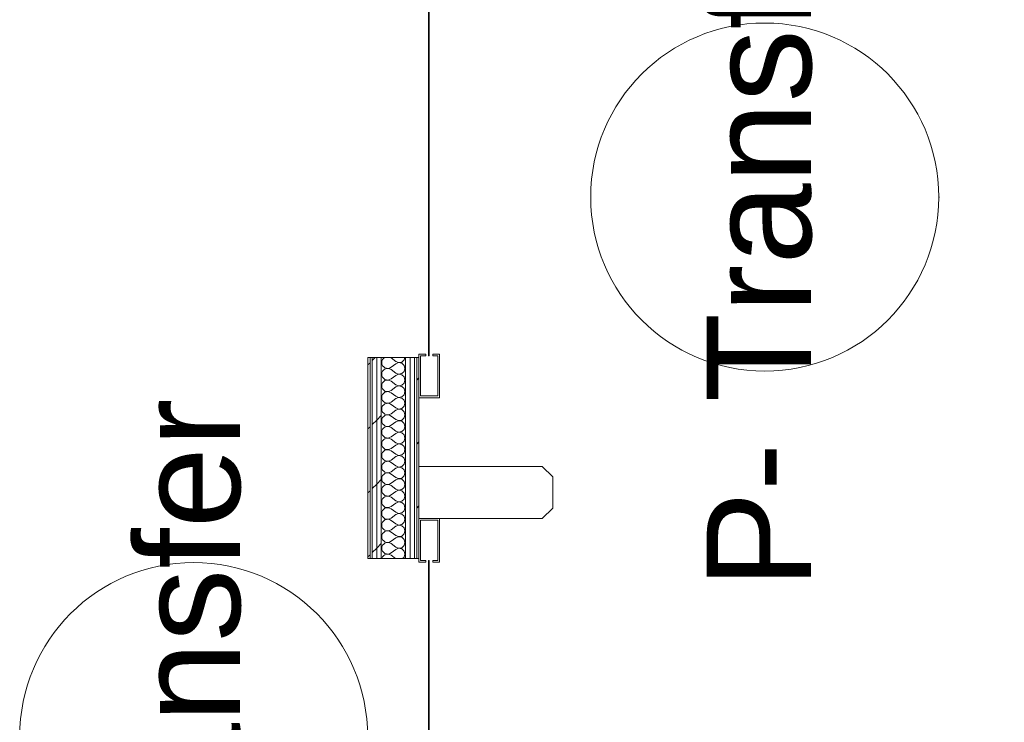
# Model space of a CAD drawing. Header units: millimetres. Extents: x -40968 to 11883, y -18816 to 4378.
# Tile 198 of 256: x 1622 to 4452, y -14767 to -12748. Entities that reach past the tile are written whole.
import ezdxf

# ---------------------------------------------------------------- set-up
doc = ezdxf.new("R2010")
doc.units = ezdxf.units.MM
doc.header["$MEASUREMENT"] = 0
doc.linetypes.add('Wipeout_Contour', pattern=[1000, 0, -1000])
for name, color, linetype in [('02_ACAB_Anotacio Portes', 7, 'Continuous'), ('Nuevo_08_E_Envans secs', 7, 'Continuous'), ('Nuevo_Puertas Archicad', 7, 'Continuous')]:
    doc.layers.add(name, color=color, linetype=linetype)
for name, color, linetype, lineweight in [('02_ACAB_Anotacio Portes_Pluma_Nº__46', 5, 'Continuous', 5), ('Nuevo_08_E_Envans secs_Pluma_Nº__1', 7, 'Continuous', 5), ('Nuevo_Puertas Archicad_Pluma_Nº__1', 7, 'Continuous', 5)]:
    doc.layers.add(name, color=color, linetype=linetype, lineweight=lineweight)
for name, color, linetype, lineweight, true_color in [('Nuevo_08_E_Envans secs_Pluma_Nº__102', 7, 'Continuous', 5, 0xcccccc), ('Nuevo_08_E_Envans secs_Pluma_Nº__171', 171, 'Continuous', 13, 0xaaaaff), ('Nuevo_08_E_Envans secs_Pluma_Nº__177', 7, 'Continuous', 15, 0xf7e046)]:
    doc.layers.add(name, color=color, linetype=linetype, lineweight=lineweight, true_color=true_color)
doc.styles.add('Estilo_Generado_1', font='arial.ttf')
pattern_1 = [(45, (0, 0), (-183.8478, 183.8478), [195, -65]), (45, (7e-14, 183.85), (-183.8478, 183.8478), [195, -65])]
pattern_2 = [(0, (0, 0), (0, 779.4), [48.75, -401.25]), (0, (225, 389.7), (0, 779.4), [48.75, -401.25]), (60, (0, 0), (-675, 389.7), [48.75, -401.25]), (60, (450, 0), (-675, 389.7), [48.75, -401.25]), (120, (48.75, 0), (675, 389.7), [48.75, -401.25]), (120, (498.75, 0), (675, 389.7), [48.75, -401.25]), (0, (0, 75), (0, 150), [0, -150, 0, -225]), (45, (75, 75), (-106.066, 106.066), [0, -112.5, 0, -187.5])]

# ---------------------------------------------------------------- blocks, each defined once
blk = doc.blocks.new('*X110')
at = {"layer": 'Nuevo_08_E_Envans secs_Pluma_Nº__102', "color": 254, "linetype": 'Continuous', "lineweight": 5, "true_color": 0xcccccc}
for p, q in [((2665.1, -13724.6), (2663.2, -13728.8)), ((2668, -13721), (2665.1, -13724.6)), ((2670.8, -13719.1), (2668, -13721)), ((2689.2, -13720), (2687.7, -13719.1)), ((2702.6, -13730), (2689.2, -13720)), ((2726.8, -13725.4), (2728.5, -13719.1)), ((2663.2, -13728.8), (2662.6, -13733.3)), ((2662.6, -13733.3), (2663.2, -13737.9)), ((2663.2, -13737.9), (2665.1, -13742.1)), ((2665.1, -13742.1), (2668, -13745.6)), ((2668, -13745.6), (2671.8, -13748.2)), ((2671.8, -13751.8), (2668, -13754.4)), ((2671.8, -13748.2), (2676.2, -13749.7)), ((2676.2, -13750.3), (2671.8, -13751.8)), ((2676.2, -13749.7), (2680.7, -13749.9)), ((2680.7, -13750.1), (2676.2, -13750.3)), ((2680.7, -13749.9), (2685.2, -13748.9)), ((2685.2, -13751.1), (2680.7, -13750.1)), ((2685.2, -13748.9), (2689.2, -13746.7)), ((2689.2, -13753.3), (2685.2, -13751.1)), ((2702.6, -13736.7), (2689.2, -13746.7)), ((2702.6, -13730), (2711.1, -13733.3)), ((2711.1, -13733.4), (2702.6, -13736.7)), ((2711.1, -13733.3), (2720, -13731.6)), ((2720, -13735.1), (2711.1, -13733.4)), ((2720, -13731.6), (2726.8, -13725.4)), ((2726.8, -13741.2), (2720, -13735.1)), ((2729.2, -13750), (2726.8, -13741.2)), ((2726.8, -13758.8), (2729.2, -13750)), ((2663.2, -13762.1), (2662.6, -13766.7)), ((2662.6, -13766.7), (2663.2, -13771.2)), ((2665.1, -13757.9), (2663.2, -13762.1)), ((2663.2, -13771.2), (2665.1, -13775.4)), ((2668, -13754.4), (2665.1, -13757.9)), ((2665.1, -13775.4), (2668, -13779)), ((2668, -13779), (2671.8, -13781.6)), ((2685.2, -13782.2), (2689.2, -13780)), ((2702.6, -13763.3), (2689.2, -13753.3)), ((2702.6, -13770), (2689.2, -13780)), ((2702.6, -13763.3), (2711.1, -13766.6)), ((2711.1, -13766.7), (2702.6, -13770)), ((2711.1, -13766.6), (2720, -13764.9)), ((2720, -13768.4), (2711.1, -13766.7)), ((2720, -13764.9), (2726.8, -13758.8)), ((2726.8, -13774.6), (2720, -13768.4)), ((2729.2, -13783.3), (2726.8, -13774.6)), ((2663.2, -13795.4), (2662.6, -13800)), ((2662.6, -13800), (2663.2, -13804.6)), ((2665.1, -13791.2), (2663.2, -13795.4)), ((2663.2, -13804.6), (2665.1, -13808.8)), ((2668, -13787.7), (2665.1, -13791.2)), ((2665.1, -13808.8), (2668, -13812.3)), ((2671.8, -13785.1), (2668, -13787.7)), ((2671.8, -13781.6), (2676.2, -13783)), ((2676.2, -13783.6), (2671.8, -13785.1)), ((2676.2, -13783), (2680.7, -13783.3)), ((2680.7, -13783.4), (2676.2, -13783.6)), ((2680.7, -13783.3), (2685.2, -13782.2)), ((2685.2, -13784.4), (2680.7, -13783.4)), ((2689.2, -13786.7), (2685.2, -13784.4)), ((2702.6, -13796.7), (2689.2, -13786.7)), ((2702.6, -13803.3), (2689.2, -13813.3)), ((2702.6, -13796.7), (2711.1, -13799.9)), ((2711.1, -13800.1), (2702.6, -13803.3)), ((2711.1, -13799.9), (2720, -13798.2)), ((2720, -13801.8), (2711.1, -13800.1)), ((2720, -13798.2), (2726.8, -13792.1)), ((2726.8, -13807.9), (2720, -13801.8)), ((2726.8, -13792.1), (2729.2, -13783.3)), ((2729.2, -13816.7), (2726.8, -13807.9)), ((2663.2, -13828.8), (2662.6, -13833.3)), ((2662.6, -13833.3), (2663.2, -13837.9)), ((2665.1, -13824.6), (2663.2, -13828.8)), ((2668, -13821), (2665.1, -13824.6)), ((2668, -13812.3), (2671.8, -13814.9)), ((2671.8, -13818.4), (2668, -13821)), ((2671.8, -13814.9), (2676.2, -13816.4)), ((2676.2, -13817), (2671.8, -13818.4)), ((2676.2, -13816.4), (2680.7, -13816.6)), ((2680.7, -13816.7), (2676.2, -13817)), ((2680.7, -13816.6), (2685.2, -13815.6)), ((2685.2, -13817.8), (2680.7, -13816.7)), ((2685.2, -13815.6), (2689.2, -13813.3)), ((2689.2, -13820), (2685.2, -13817.8)), ((2702.6, -13830), (2689.2, -13820)), ((2702.6, -13836.7), (2689.2, -13846.7)), ((2702.6, -13830), (2711.1, -13833.3)), ((2711.1, -13833.4), (2702.6, -13836.7)), ((2711.1, -13833.3), (2720, -13831.6)), ((2720, -13835.1), (2711.1, -13833.4)), ((2720, -13831.6), (2726.8, -13825.4)), ((2726.8, -13841.2), (2720, -13835.1)), ((2726.8, -13825.4), (2729.2, -13816.7)), ((2663.2, -13862.1), (2662.6, -13866.7)), ((2663.2, -13837.9), (2665.1, -13842.1)), ((2665.1, -13857.9), (2663.2, -13862.1)), ((2665.1, -13842.1), (2668, -13845.6)), ((2668, -13854.4), (2665.1, -13857.9)), ((2668, -13845.6), (2671.8, -13848.2)), ((2671.8, -13851.8), (2668, -13854.4)), ((2671.8, -13848.2), (2676.2, -13849.7)), ((2676.2, -13850.3), (2671.8, -13851.8)), ((2676.2, -13849.7), (2680.7, -13849.9)), ((2680.7, -13850.1), (2676.2, -13850.3)), ((2680.7, -13849.9), (2685.2, -13848.9)), ((2685.2, -13851.1), (2680.7, -13850.1)), ((2685.2, -13848.9), (2689.2, -13846.7)), ((2689.2, -13853.3), (2685.2, -13851.1)), ((2702.6, -13863.3), (2689.2, -13853.3)), ((2702.6, -13863.3), (2711.1, -13866.6)), ((2711.1, -13866.6), (2720, -13864.9)), ((2720, -13864.9), (2726.8, -13858.8)), ((2729.2, -13850), (2726.8, -13841.2)), ((2726.8, -13858.8), (2729.2, -13850)), ((2662.6, -13866.7), (2663.2, -13871.2)), ((2663.2, -13871.2), (2665.1, -13875.4)), ((2665.1, -13891.2), (2663.2, -13895.4)), ((2665.1, -13875.4), (2668, -13879)), ((2668, -13887.7), (2665.1, -13891.2)), ((2668, -13879), (2671.8, -13881.6)), ((2671.8, -13885.1), (2668, -13887.7)), ((2671.8, -13881.6), (2676.2, -13883)), ((2676.2, -13883.6), (2671.8, -13885.1)), ((2676.2, -13883), (2680.7, -13883.3)), ((2680.7, -13883.4), (2676.2, -13883.6)), ((2680.7, -13883.3), (2685.2, -13882.2)), ((2685.2, -13884.4), (2680.7, -13883.4)), ((2685.2, -13882.2), (2689.2, -13880)), ((2689.2, -13886.7), (2685.2, -13884.4)), ((2702.6, -13870), (2689.2, -13880)), ((2702.6, -13896.7), (2689.2, -13886.7)), ((2711.1, -13866.7), (2702.6, -13870)), ((2720, -13868.4), (2711.1, -13866.7)), ((2726.8, -13874.6), (2720, -13868.4)), ((2720, -13898.2), (2726.8, -13892.1)), ((2729.2, -13883.3), (2726.8, -13874.6)), ((2726.8, -13892.1), (2729.2, -13883.3)), ((2663.2, -13895.4), (2662.6, -13900)), ((2662.6, -13900), (2663.2, -13904.6)), ((2663.2, -13904.6), (2665.1, -13908.8)), ((2665.1, -13908.8), (2668, -13912.3)), ((2668, -13921), (2665.1, -13924.6)), ((2668, -13912.3), (2671.8, -13914.9)), ((2671.8, -13918.4), (2668, -13921)), ((2671.8, -13914.9), (2676.2, -13916.4)), ((2676.2, -13917), (2671.8, -13918.4)), ((2676.2, -13916.4), (2680.7, -13916.6)), ((2680.7, -13916.7), (2676.2, -13917)), ((2680.7, -13916.6), (2685.2, -13915.6)), ((2685.2, -13917.8), (2680.7, -13916.7)), ((2685.2, -13915.6), (2689.2, -13913.3)), ((2689.2, -13920), (2685.2, -13917.8)), ((2702.6, -13903.3), (2689.2, -13913.3)), ((2702.6, -13930), (2689.2, -13920)), ((2702.6, -13896.7), (2711.1, -13899.9)), ((2711.1, -13900.1), (2702.6, -13903.3)), ((2711.1, -13899.9), (2720, -13898.2)), ((2720, -13901.8), (2711.1, -13900.1)), ((2726.8, -13907.9), (2720, -13901.8)), ((2729.2, -13916.7), (2726.8, -13907.9)), ((2726.8, -13925.4), (2729.2, -13916.7)), ((2663.2, -13928.8), (2662.6, -13933.3)), ((2662.6, -13933.3), (2663.2, -13937.9)), ((2665.1, -13924.6), (2663.2, -13928.8)), ((2663.2, -13937.9), (2665.1, -13942.1)), ((2665.1, -13942.1), (2668, -13945.6)), ((2668, -13945.6), (2671.8, -13948.2)), ((2671.8, -13948.2), (2676.2, -13949.7)), ((2676.2, -13950.3), (2671.8, -13951.8)), ((2676.2, -13949.7), (2680.7, -13949.9)), ((2680.7, -13950.1), (2676.2, -13950.3)), ((2680.7, -13949.9), (2685.2, -13948.9)), ((2685.2, -13951.1), (2680.7, -13950.1)), ((2685.2, -13948.9), (2689.2, -13946.7)), ((2702.6, -13936.7), (2689.2, -13946.7)), ((2702.6, -13930), (2711.1, -13933.3)), ((2711.1, -13933.4), (2702.6, -13936.7)), ((2711.1, -13933.3), (2720, -13931.6)), ((2720, -13935.1), (2711.1, -13933.4)), ((2720, -13931.6), (2726.8, -13925.4)), ((2726.8, -13941.2), (2720, -13935.1)), ((2729.2, -13950), (2726.8, -13941.2)), ((2726.8, -13958.8), (2729.2, -13950)), ((2663.2, -13962.1), (2662.6, -13966.7)), ((2662.6, -13966.7), (2663.2, -13971.2)), ((2665.1, -13957.9), (2663.2, -13962.1)), ((2663.2, -13971.2), (2665.1, -13975.4)), ((2668, -13954.4), (2665.1, -13957.9)), ((2665.1, -13975.4), (2668, -13979)), ((2671.8, -13951.8), (2668, -13954.4)), ((2668, -13979), (2671.8, -13981.6)), ((2689.2, -13953.3), (2685.2, -13951.1)), ((2702.6, -13963.3), (2689.2, -13953.3)), ((2702.6, -13970), (2689.2, -13980)), ((2702.6, -13963.3), (2711.1, -13966.6)), ((2711.1, -13966.7), (2702.6, -13970)), ((2711.1, -13966.6), (2720, -13964.9)), ((2720, -13968.4), (2711.1, -13966.7)), ((2720, -13964.9), (2726.8, -13958.8)), ((2726.8, -13974.6), (2720, -13968.4)), ((2729.2, -13983.3), (2726.8, -13974.6)), ((2663.2, -13995.4), (2662.6, -14000)), ((2662.6, -14000), (2663.2, -14004.6)), ((2665.1, -13991.2), (2663.2, -13995.4)), ((2663.2, -14004.6), (2665.1, -14008.8)), ((2668, -13987.7), (2665.1, -13991.2)), ((2671.8, -13985.1), (2668, -13987.7)), ((2671.8, -13981.6), (2676.2, -13983)), ((2676.2, -13983.6), (2671.8, -13985.1)), ((2676.2, -13983), (2680.7, -13983.3)), ((2680.7, -13983.4), (2676.2, -13983.6)), ((2680.7, -13983.3), (2685.2, -13982.2)), ((2685.2, -13984.4), (2680.7, -13983.4)), ((2685.2, -13982.2), (2689.2, -13980)), ((2689.2, -13986.7), (2685.2, -13984.4)), ((2702.6, -13996.7), (2689.2, -13986.7)), ((2702.6, -14003.3), (2689.2, -14013.3)), ((2702.6, -13996.7), (2711.1, -13999.9)), ((2711.1, -14000.1), (2702.6, -14003.3)), ((2711.1, -13999.9), (2720, -13998.2)), ((2720, -14001.8), (2711.1, -14000.1)), ((2720, -13998.2), (2726.8, -13992.1)), ((2726.8, -14007.9), (2720, -14001.8)), ((2726.8, -13992.1), (2729.2, -13983.3)), ((2663.2, -14028.8), (2662.6, -14033.3)), ((2662.6, -14033.3), (2663.2, -14037.9)), ((2665.1, -14024.6), (2663.2, -14028.8)), ((2665.1, -14008.8), (2668, -14012.3)), ((2668, -14021), (2665.1, -14024.6)), ((2668, -14012.3), (2671.8, -14014.9)), ((2671.8, -14018.4), (2668, -14021)), ((2671.8, -14014.9), (2676.2, -14016.4)), ((2676.2, -14017), (2671.8, -14018.4)), ((2676.2, -14016.4), (2680.7, -14016.6)), ((2680.7, -14016.7), (2676.2, -14017)), ((2680.7, -14016.6), (2685.2, -14015.6)), ((2685.2, -14017.8), (2680.7, -14016.7)), ((2685.2, -14015.6), (2689.2, -14013.3)), ((2689.2, -14020), (2685.2, -14017.8)), ((2702.6, -14030), (2689.2, -14020)), ((2702.6, -14030), (2711.1, -14033.3)), ((2711.1, -14033.4), (2702.6, -14036.7)), ((2711.1, -14033.3), (2720, -14031.6)), ((2720, -14035.1), (2711.1, -14033.4)), ((2720, -14031.6), (2726.8, -14025.4)), ((2726.8, -14041.2), (2720, -14035.1)), ((2729.2, -14016.7), (2726.8, -14007.9)), ((2726.8, -14025.4), (2729.2, -14016.7)), ((2663.2, -14062.1), (2662.6, -14066.7)), ((2663.2, -14037.9), (2665.1, -14042.1)), ((2665.1, -14057.9), (2663.2, -14062.1)), ((2665.1, -14042.1), (2668, -14045.6)), ((2668, -14054.4), (2665.1, -14057.9)), ((2668, -14045.6), (2671.8, -14048.2)), ((2671.8, -14051.8), (2668, -14054.4)), ((2671.8, -14048.2), (2676.2, -14049.7)), ((2676.2, -14050.3), (2671.8, -14051.8)), ((2676.2, -14049.7), (2680.7, -14049.9)), ((2680.7, -14050.1), (2676.2, -14050.3)), ((2680.7, -14049.9), (2685.2, -14048.9)), ((2685.2, -14051.1), (2680.7, -14050.1)), ((2685.2, -14048.9), (2689.2, -14046.7)), ((2689.2, -14053.3), (2685.2, -14051.1)), ((2702.6, -14036.7), (2689.2, -14046.7)), ((2702.6, -14063.3), (2689.2, -14053.3)), ((2702.6, -14063.3), (2711.1, -14066.6)), ((2720, -14064.9), (2726.8, -14058.8)), ((2729.2, -14050), (2726.8, -14041.2)), ((2726.8, -14058.8), (2729.2, -14050)), ((2662.6, -14066.7), (2663.2, -14071.2)), ((2663.2, -14071.2), (2665.1, -14075.4)), ((2665.1, -14091.2), (2663.2, -14095.4)), ((2665.1, -14075.4), (2668, -14079)), ((2668, -14087.7), (2665.1, -14091.2)), ((2668, -14079), (2671.8, -14081.6)), ((2671.8, -14085.1), (2668, -14087.7)), ((2671.8, -14081.6), (2676.2, -14083)), ((2676.2, -14083.6), (2671.8, -14085.1)), ((2676.2, -14083), (2680.7, -14083.3)), ((2680.7, -14083.4), (2676.2, -14083.6)), ((2680.7, -14083.3), (2685.2, -14082.2)), ((2685.2, -14084.4), (2680.7, -14083.4)), ((2685.2, -14082.2), (2689.2, -14080)), ((2689.2, -14086.7), (2685.2, -14084.4)), ((2702.6, -14070), (2689.2, -14080)), ((2702.6, -14096.7), (2689.2, -14086.7)), ((2711.1, -14066.7), (2702.6, -14070)), ((2711.1, -14066.6), (2720, -14064.9)), ((2720, -14068.4), (2711.1, -14066.7)), ((2726.8, -14074.6), (2720, -14068.4)), ((2720, -14098.2), (2726.8, -14092.1)), ((2729.2, -14083.3), (2726.8, -14074.6)), ((2726.8, -14092.1), (2729.2, -14083.3)), ((2663.2, -14095.4), (2662.6, -14100)), ((2662.6, -14100), (2663.2, -14104.6)), ((2663.2, -14104.6), (2665.1, -14108.8)), ((2665.1, -14108.8), (2668, -14112.3)), ((2668, -14112.3), (2671.8, -14114.9)), ((2671.8, -14118.4), (2668, -14121)), ((2671.8, -14114.9), (2676.2, -14116.4)), ((2676.2, -14117), (2671.8, -14118.4)), ((2676.2, -14116.4), (2680.7, -14116.6)), ((2680.7, -14116.7), (2676.2, -14117)), ((2680.7, -14116.6), (2685.2, -14115.6)), ((2685.2, -14117.8), (2680.7, -14116.7)), ((2685.2, -14115.6), (2689.2, -14113.3)), ((2689.2, -14120), (2685.2, -14117.8)), ((2702.6, -14103.3), (2689.2, -14113.3)), ((2702.6, -14130), (2689.2, -14120)), ((2702.6, -14096.7), (2711.1, -14099.9)), ((2711.1, -14100.1), (2702.6, -14103.3)), ((2711.1, -14099.9), (2720, -14098.2)), ((2720, -14101.8), (2711.1, -14100.1)), ((2726.8, -14107.9), (2720, -14101.8)), ((2729.2, -14116.7), (2726.8, -14107.9)), ((2726.8, -14125.4), (2729.2, -14116.7)), ((2663.2, -14128.8), (2662.6, -14133.3)), ((2662.6, -14133.3), (2663.2, -14137.9)), ((2665.1, -14124.6), (2663.2, -14128.8)), ((2663.2, -14137.9), (2665.1, -14142.1)), ((2668, -14121), (2665.1, -14124.6)), ((2665.1, -14142.1), (2668, -14145.6)), ((2668, -14145.6), (2671.8, -14148.2)), ((2671.8, -14148.2), (2676.2, -14149.7)), ((2680.7, -14149.9), (2685.2, -14148.9)), ((2685.2, -14148.9), (2689.2, -14146.7)), ((2702.6, -14136.7), (2689.2, -14146.7)), ((2702.6, -14130), (2711.1, -14133.3)), ((2711.1, -14133.4), (2702.6, -14136.7)), ((2711.1, -14133.3), (2720, -14131.6)), ((2720, -14135.1), (2711.1, -14133.4)), ((2720, -14131.6), (2726.8, -14125.4)), ((2726.8, -14141.2), (2720, -14135.1)), ((2729.2, -14150), (2726.8, -14141.2)), ((2663.2, -14162.1), (2662.6, -14166.7)), ((2662.6, -14166.7), (2663.2, -14171.2)), ((2665.1, -14157.9), (2663.2, -14162.1)), ((2663.2, -14171.2), (2665.1, -14175.4)), ((2668, -14154.4), (2665.1, -14157.9)), ((2665.1, -14175.4), (2668, -14179)), ((2671.8, -14151.8), (2668, -14154.4)), ((2676.2, -14150.3), (2671.8, -14151.8)), ((2676.2, -14149.7), (2680.7, -14149.9)), ((2680.7, -14150.1), (2676.2, -14150.3)), ((2685.2, -14151.1), (2680.7, -14150.1)), ((2689.2, -14153.3), (2685.2, -14151.1)), ((2702.6, -14163.3), (2689.2, -14153.3)), ((2702.6, -14170), (2689.2, -14180)), ((2702.6, -14163.3), (2711.1, -14166.6)), ((2711.1, -14166.7), (2702.6, -14170)), ((2711.1, -14166.6), (2720, -14164.9)), ((2720, -14168.4), (2711.1, -14166.7)), ((2720, -14164.9), (2726.8, -14158.8)), ((2726.8, -14174.6), (2720, -14168.4)), ((2726.8, -14158.8), (2729.2, -14150)), ((2729.2, -14183.3), (2726.8, -14174.6)), ((2663.2, -14195.4), (2662.6, -14200)), ((2662.6, -14200), (2663.2, -14204.6)), ((2665.1, -14191.2), (2663.2, -14195.4)), ((2663.2, -14204.6), (2665.1, -14208.8)), ((2668, -14187.7), (2665.1, -14191.2)), ((2668, -14179), (2671.8, -14181.6)), ((2671.8, -14185.1), (2668, -14187.7)), ((2671.8, -14181.6), (2676.2, -14183)), ((2676.2, -14183.6), (2671.8, -14185.1)), ((2676.2, -14183), (2680.7, -14183.3)), ((2680.7, -14183.4), (2676.2, -14183.6)), ((2680.7, -14183.3), (2685.2, -14182.2)), ((2685.2, -14184.4), (2680.7, -14183.4)), ((2685.2, -14182.2), (2689.2, -14180)), ((2689.2, -14186.7), (2685.2, -14184.4)), ((2702.6, -14196.7), (2689.2, -14186.7)), ((2702.6, -14203.3), (2689.2, -14213.3)), ((2702.6, -14196.7), (2711.1, -14199.9)), ((2711.1, -14200.1), (2702.6, -14203.3)), ((2711.1, -14199.9), (2720, -14198.2)), ((2720, -14201.8), (2711.1, -14200.1)), ((2720, -14198.2), (2726.8, -14192.1)), ((2726.8, -14207.9), (2720, -14201.8)), ((2726.8, -14192.1), (2729.2, -14183.3)), ((2663.2, -14228.8), (2662.6, -14233.3)), ((2662.6, -14233.3), (2663.2, -14237.9)), ((2665.1, -14224.6), (2663.2, -14228.8)), ((2665.1, -14208.8), (2668, -14212.3)), ((2668, -14221), (2665.1, -14224.6)), ((2668, -14212.3), (2671.8, -14214.9)), ((2671.8, -14218.4), (2668, -14221)), ((2671.8, -14214.9), (2676.2, -14216.4)), ((2676.2, -14217), (2671.8, -14218.4)), ((2676.2, -14216.4), (2680.7, -14216.6)), ((2680.7, -14216.7), (2676.2, -14217)), ((2680.7, -14216.6), (2685.2, -14215.6)), ((2685.2, -14217.8), (2680.7, -14216.7)), ((2685.2, -14215.6), (2689.2, -14213.3)), ((2689.2, -14220), (2685.2, -14217.8)), ((2702.6, -14230), (2689.2, -14220)), ((2702.6, -14230), (2711.1, -14233.3)), ((2711.1, -14233.4), (2702.6, -14236.7)), ((2711.1, -14233.3), (2720, -14231.6)), ((2720, -14235.1), (2711.1, -14233.4)), ((2720, -14231.6), (2726.8, -14225.4)), ((2729.2, -14216.7), (2726.8, -14207.9)), ((2726.8, -14225.4), (2729.2, -14216.7)), ((2663.2, -14262.1), (2662.6, -14266.7)), ((2663.2, -14237.9), (2665.1, -14242.1)), ((2665.1, -14257.9), (2663.2, -14262.1)), ((2665.1, -14242.1), (2668, -14245.6)), ((2668, -14254.4), (2665.1, -14257.9)), ((2668, -14245.6), (2671.8, -14248.2)), ((2671.8, -14251.8), (2668, -14254.4)), ((2671.8, -14248.2), (2676.2, -14249.7)), ((2676.2, -14250.3), (2671.8, -14251.8)), ((2676.2, -14249.7), (2680.7, -14249.9)), ((2680.7, -14250.1), (2676.2, -14250.3)), ((2680.7, -14249.9), (2685.2, -14248.9)), ((2685.2, -14251.1), (2680.7, -14250.1)), ((2685.2, -14248.9), (2689.2, -14246.7)), ((2689.2, -14253.3), (2685.2, -14251.1)), ((2702.6, -14236.7), (2689.2, -14246.7)), ((2702.6, -14263.3), (2689.2, -14253.3)), ((2726.8, -14241.2), (2720, -14235.1)), ((2720, -14264.9), (2726.8, -14258.8)), ((2729.2, -14250), (2726.8, -14241.2)), ((2726.8, -14258.8), (2729.2, -14250)), ((2662.6, -14266.7), (2663.2, -14271.2)), ((2663.2, -14271.2), (2665.1, -14275.4)), ((2665.1, -14275.4), (2668, -14279)), ((2668, -14287.7), (2665.1, -14291.2)), ((2668, -14279), (2671.8, -14281.6)), ((2671.8, -14285.1), (2668, -14287.7)), ((2671.8, -14281.6), (2676.2, -14283)), ((2676.2, -14283.6), (2671.8, -14285.1)), ((2676.2, -14283), (2680.7, -14283.3)), ((2680.7, -14283.4), (2676.2, -14283.6)), ((2680.7, -14283.3), (2685.2, -14282.2)), ((2685.2, -14284.4), (2680.7, -14283.4)), ((2685.2, -14282.2), (2689.2, -14280)), ((2689.2, -14286.7), (2685.2, -14284.4)), ((2702.6, -14270), (2689.2, -14280)), ((2702, -14296.3), (2689.2, -14286.7)), ((2702.6, -14263.3), (2711.1, -14266.6)), ((2711.1, -14266.7), (2702.6, -14270)), ((2711.1, -14266.6), (2720, -14264.9)), ((2720, -14268.4), (2711.1, -14266.7)), ((2726.8, -14274.6), (2720, -14268.4)), ((2729.2, -14283.3), (2726.8, -14274.6)), ((2726.8, -14292.1), (2729.2, -14283.3)), ((2663.2, -14295.4), (2663.1, -14296.3)), ((2665.1, -14291.2), (2663.2, -14295.4)), ((2722.2, -14296.3), (2726.8, -14292.1))]:
    blk.add_line(p, q, dxfattribs=at)
blk = doc.blocks.new('Puerta Rápida Enrrollable 27')
at = {"layer": 'Nuevo_Puertas Archicad', "linetype": 'Continuous', "lineweight": 0, "true_color": 0xffffff}
h = blk.add_hatch(dxfattribs=at)
h.set_pattern_fill('Hormigón_en_Masa_0001', style=0, pattern_type=2)
h.set_pattern_definition(pattern_2)
h.paths.add_polyline_path([(-545, 176), (-545, 174), (545, 174), (545, 176)])
at = {"layer": 'Nuevo_Puertas Archicad_Pluma_Nº__1', "color": 7, "linetype": 'Continuous', "lineweight": 5}
for p, q in [((665, 501), (695, 531)), ((695, 531), (785, 531)), ((785, 531), (815, 501)), ((665, 146), (665, 501)), ((815, 501), (815, 146)), ((-540, 206), (-665, 206)), ((-665, 206), (-665, 146)), ((-660, 151), (-660, 201)), ((-660, 201), (-545, 201)), ((-545, 201), (-545, 186)), ((-540, 186), (-540, 206)), ((540, 186), (540, 206)), ((540, 206), (665, 206)), ((660, 201), (545, 201)), ((545, 201), (545, 186)), ((660, 151), (660, 201)), ((665, 206), (665, 146)), ((-545, 186), (-540, 186)), ((-545, 176), (545, 176)), ((-545, 174), (-545, 176)), ((545, 174), (-545, 174)), ((545, 186), (540, 186)), ((545, 176), (545, 174)), ((-665, 146), (-540, 146)), ((-545, 151), (-660, 151)), ((-550, 140), (-550, 146)), ((-540, 166), (-545, 166)), ((-545, 166), (-545, 151)), ((-540, 146), (-540, 166)), ((540, 166), (545, 166)), ((540, 146), (540, 166)), ((665, 146), (540, 146)), ((545, 166), (545, 151)), ((545, 151), (660, 151)), ((550, 140), (550, 146)), ((815, 146), (665, 146)), ((-550, 134), (-550, 140)), ((-550, 121), (-550, 134)), ((-550, 108), (-550, 121)), ((550, 134), (550, 140)), ((550, 121), (550, 134)), ((550, 108), (550, 121)), ((-550, 38), (-550, 108)), ((550, 38), (550, 108)), ((-550, 25), (-550, 38)), ((550, 25), (550, 38)), ((-550, 12), (-550, 25)), ((-550, 6), (-550, 12)), ((-550, 0), (-550, 6)), ((550, 12), (550, 25)), ((550, 6), (550, 12)), ((550, 0), (550, 6))]:
    blk.add_line(p, q, dxfattribs=at)
blk = doc.blocks.new('Puerta Rápida Enrrollable 27_2')
at = {"layer": 'Nuevo_Puertas Archicad', "linetype": 'Continuous', "lineweight": 0, "true_color": 0xffffff}
h = blk.add_hatch(dxfattribs=at)
h.set_pattern_fill('Hormigón_en_Masa_0001', style=0, pattern_type=2)
h.set_pattern_definition(pattern_2)
h.paths.add_polyline_path([(-545, 176), (-545, 174), (545, 174), (545, 176)])
at = {"layer": 'Nuevo_Puertas Archicad_Pluma_Nº__1', "color": 7, "linetype": 'Continuous', "lineweight": 5}
for p, q in [((665, 501), (695, 531)), ((695, 531), (785, 531)), ((785, 531), (815, 501)), ((665, 146), (665, 501)), ((815, 501), (815, 146)), ((-540, 206), (-665, 206)), ((-665, 206), (-665, 146)), ((-660, 151), (-660, 201)), ((-660, 201), (-545, 201)), ((-545, 201), (-545, 186)), ((-540, 186), (-540, 206)), ((540, 186), (540, 206)), ((540, 206), (665, 206)), ((660, 201), (545, 201)), ((545, 201), (545, 186)), ((660, 151), (660, 201)), ((665, 206), (665, 146)), ((-545, 186), (-540, 186)), ((-545, 176), (545, 176)), ((-545, 174), (-545, 176)), ((545, 174), (-545, 174)), ((545, 186), (540, 186)), ((545, 176), (545, 174)), ((-665, 146), (-540, 146)), ((-545, 151), (-660, 151)), ((-550, 140), (-550, 146)), ((-540, 166), (-545, 166)), ((-545, 166), (-545, 151)), ((-540, 146), (-540, 166)), ((540, 166), (545, 166)), ((540, 146), (540, 166)), ((665, 146), (540, 146)), ((545, 166), (545, 151)), ((545, 151), (660, 151)), ((550, 140), (550, 146)), ((815, 146), (665, 146)), ((-550, 134), (-550, 140)), ((-550, 121), (-550, 134)), ((-550, 108), (-550, 121)), ((550, 134), (550, 140)), ((550, 121), (550, 134)), ((550, 108), (550, 121)), ((-550, 38), (-550, 108)), ((550, 38), (550, 108)), ((-550, 25), (-550, 38)), ((550, 25), (550, 38)), ((-550, 12), (-550, 25)), ((-550, 6), (-550, 12)), ((-550, 0), (-550, 6)), ((550, 12), (550, 25)), ((550, 6), (550, 12)), ((550, 0), (550, 6))]:
    blk.add_line(p, q, dxfattribs=at)
blk = doc.blocks.new('Muro_74_1', base_point=(2622.9, -17277))
at = {"color": 254, "linetype": 'Wipeout_Contour', "lineweight": 0, "ltscale": 57113.101555}
blk.add_wipeout([(2768.9, -13719.1), (2762.9, -13719.1), (2762.9, -14296.3), (2768.9, -14296.3)], dxfattribs=at).dxf.layer = 'Nuevo_08_E_Envans secs'
at = {"layer": 'Nuevo_08_E_Envans secs_Pluma_Nº__171', "linetype": 'Continuous', "lineweight": 13, "true_color": 0xaaaaff}
h = blk.add_hatch(dxfattribs=at)
h.set_pattern_fill('Panellat_HPL_0001', color=161, style=0, pattern_type=2)
h.set_pattern_definition(pattern_1)
h.paths.add_polyline_path([(2768.9, -13719.1), (2762.9, -13719.1), (2762.9, -14296.3), (2768.9, -14296.3)])
at = {"color": 254, "linetype": 'Wipeout_Contour', "lineweight": 0, "ltscale": 57101.123464}
blk.add_wipeout([(2743.9, -13719.1), (2743.9, -14296.3), (2756.9, -14296.3), (2756.9, -13719.1)], dxfattribs=at).dxf.layer = 'Nuevo_08_E_Envans secs'
at = {"layer": 'Nuevo_08_E_Envans secs_Pluma_Nº__177', "linetype": 'Continuous', "lineweight": 15, "true_color": 0xf7e046}
h = blk.add_hatch(dxfattribs=at)
h.set_pattern_fill('Panellat_HPL_0001', color=53, style=0, pattern_type=2)
h.set_pattern_definition(pattern_1)
h.paths.add_polyline_path([(2743.9, -13719.1), (2743.9, -14296.3), (2756.9, -14296.3), (2756.9, -13719.1)])
at = {"layer": 'Nuevo_08_E_Envans secs_Pluma_Nº__1', "color": 7, "linetype": 'Continuous', "lineweight": 5}
for p, q in [((2762.9, -14296.3), (2762.9, -13719.1)), ((2762.9, -13719.1), (2768.9, -13719.1)), ((2762.9, -14296.3), (2768.9, -14296.3))]:
    blk.add_line(p, q, dxfattribs=at)
at = {"layer": 'Nuevo_08_E_Envans secs_Pluma_Nº__1', "color": 7, "linetype": 'Continuous', "lineweight": 5, "flags": 128}
blk.add_lwpolyline([(2768.9, -14296.3), (2768.9, -13719.1)], dxfattribs=at)
at = {"color": 254, "linetype": 'Wipeout_Contour', "lineweight": 0, "ltscale": 57091.123474}
blk.add_wipeout([(2730.9, -13719.1), (2730.9, -14296.3), (2743.9, -14296.3), (2743.9, -13719.1)], dxfattribs=at).dxf.layer = 'Nuevo_08_E_Envans secs'
at = {"layer": 'Nuevo_08_E_Envans secs_Pluma_Nº__177', "linetype": 'Continuous', "lineweight": 15, "true_color": 0xf7e046}
h = blk.add_hatch(dxfattribs=at)
h.set_pattern_fill('Panellat_HPL_0001', color=53, style=0, pattern_type=2)
h.set_pattern_definition(pattern_1)
h.paths.add_polyline_path([(2730.9, -13719.1), (2730.9, -14296.3), (2743.9, -14296.3), (2743.9, -13719.1)])
at = {"layer": 'Nuevo_08_E_Envans secs_Pluma_Nº__1', "color": 7, "linetype": 'Continuous', "lineweight": 5}
for p, q in [((2730.9, -14296.3), (2730.9, -13719.1)), ((2730.9, -13719.1), (2743.9, -13719.1)), ((2743.9, -14296.3), (2743.9, -13719.1)), ((2743.9, -13719.1), (2756.9, -13719.1)), ((2756.9, -14296.3), (2756.9, -13719.1)), ((2756.9, -13719.1), (2762.9, -13719.1)), ((2730.9, -14296.3), (2743.9, -14296.3)), ((2743.9, -14296.3), (2756.9, -14296.3)), ((2756.9, -14296.3), (2762.9, -14296.3))]:
    blk.add_line(p, q, dxfattribs=at)
at = {"layer": 'Nuevo_08_E_Envans secs', "color": 7, "lineweight": 20}
blk.add_blockref('*X110', (0, 0), dxfattribs=at)
at = {"color": 254, "linetype": 'Wipeout_Contour', "lineweight": 0, "ltscale": 57028.354217}
blk.add_wipeout([(2647.9, -13719.1), (2647.9, -14296.3), (2660.9, -14296.3), (2660.9, -13719.1)], dxfattribs=at).dxf.layer = 'Nuevo_08_E_Envans secs'
at = {"layer": 'Nuevo_08_E_Envans secs_Pluma_Nº__177', "linetype": 'Continuous', "lineweight": 15, "true_color": 0xf7e046}
h = blk.add_hatch(dxfattribs=at)
h.set_pattern_fill('Panellat_HPL_0001', color=53, style=0, pattern_type=2)
h.set_pattern_definition(pattern_1)
h.paths.add_polyline_path([(2647.9, -13719.1), (2647.9, -14296.3), (2660.9, -14296.3), (2660.9, -13719.1)])
at = {"color": 254, "linetype": 'Wipeout_Contour', "lineweight": 0, "ltscale": 57018.691773}
blk.add_wipeout([(2634.9, -13719.1), (2634.9, -14296.3), (2647.9, -14296.3), (2647.9, -13719.1)], dxfattribs=at).dxf.layer = 'Nuevo_08_E_Envans secs'
at = {"layer": 'Nuevo_08_E_Envans secs_Pluma_Nº__177', "linetype": 'Continuous', "lineweight": 15, "true_color": 0xf7e046}
h = blk.add_hatch(dxfattribs=at)
h.set_pattern_fill('Panellat_HPL_0001', color=53, style=0, pattern_type=2)
h.set_pattern_definition(pattern_1)
h.paths.add_polyline_path([(2634.9, -13719.1), (2634.9, -14296.3), (2647.9, -14296.3), (2647.9, -13719.1)])
at = {"layer": 'Nuevo_08_E_Envans secs_Pluma_Nº__1', "color": 7, "linetype": 'Continuous', "lineweight": 5}
for p, q in [((2647.9, -14296.3), (2647.9, -13719.1)), ((2647.9, -13719.1), (2660.9, -13719.1)), ((2660.9, -14296.3), (2660.9, -13719.1)), ((2660.9, -13719.1), (2730.9, -13719.1)), ((2647.9, -14296.3), (2660.9, -14296.3)), ((2660.9, -14296.3), (2730.9, -14296.3))]:
    blk.add_line(p, q, dxfattribs=at)
at = {"color": 254, "linetype": 'Wipeout_Contour', "lineweight": 0, "ltscale": 57007.226486}
blk.add_wipeout([(2628.9, -13719.1), (2622.9, -13719.1), (2622.9, -14296.3), (2628.9, -14296.3)], dxfattribs=at).dxf.layer = 'Nuevo_08_E_Envans secs'
at = {"layer": 'Nuevo_08_E_Envans secs_Pluma_Nº__171', "linetype": 'Continuous', "lineweight": 13, "true_color": 0xaaaaff}
h = blk.add_hatch(dxfattribs=at)
h.set_pattern_fill('Panellat_HPL_0001', color=161, style=0, pattern_type=2)
h.set_pattern_definition(pattern_1)
h.paths.add_polyline_path([(2628.9, -13719.1), (2622.9, -13719.1), (2622.9, -14296.3), (2628.9, -14296.3)])
at = {"layer": 'Nuevo_08_E_Envans secs_Pluma_Nº__1', "color": 7, "linetype": 'Continuous', "lineweight": 5}
for p, q in [((2622.9, -13719.1), (2628.9, -13719.1)), ((2628.9, -14296.3), (2628.9, -13719.1)), ((2628.9, -13719.1), (2634.9, -13719.1)), ((2634.9, -14296.3), (2634.9, -13719.1)), ((2634.9, -13719.1), (2647.9, -13719.1)), ((2622.9, -14296.3), (2628.9, -14296.3)), ((2628.9, -14296.3), (2634.9, -14296.3)), ((2634.9, -14296.3), (2647.9, -14296.3))]:
    blk.add_line(p, q, dxfattribs=at)
at = {"layer": 'Nuevo_08_E_Envans secs_Pluma_Nº__1', "color": 7, "linetype": 'Continuous', "lineweight": 5, "flags": 128}
blk.add_lwpolyline([(2622.9, -13719.1), (2622.9, -14296.3)], dxfattribs=at)
at = {"layer": 'Nuevo_Puertas Archicad', "color": 253, "linetype": 'Continuous', "lineweight": 5, "true_color": 0xa4a4a6, "xscale": -1, "zscale": 1000, "rotation": 270}
for name, p in [('Puerta Rápida Enrrollable 27', (2622.9, -13169.1)), ('Puerta Rápida Enrrollable 27_2', (2622.9, -14846.3))]:
    blk.add_blockref(name, p, dxfattribs=at)
blk = doc.blocks.new('Etiqueta_16_1', base_point=(2622.9, -14807.7))
at = {"layer": '02_ACAB_Anotacio Portes_Pluma_Nº__46', "color": 5, "linetype": 'Continuous', "lineweight": 5}
for p, q in [((2622, -14807.7), (2621.9, -14807.7)), ((2623.8, -14807.7), (2622, -14807.7))]:
    blk.add_line(p, q, dxfattribs=at)
at = {"layer": '02_ACAB_Anotacio Portes_Pluma_Nº__46', "color": 5, "linetype": 'Continuous', "lineweight": 5, "flags": 128}
blk.add_lwpolyline([(2121.9, -14307.7, 1), (2121.9, -15307.7, 1)], format="xyb", close=True, dxfattribs=at)
at = {"layer": '02_ACAB_Anotacio Portes_Pluma_Nº__46', "color": 5, "lineweight": 5, "insert": (1955.2, -14807.7), "char_height": 300, "attachment_point": 2, "rotation": 90, "style": 'Estilo_Generado_1'}
blk.add_mtext('\\A1;{\\pqc;\\pt0,46000;\\fArial|b0|i0|c0|p0;\\W1.000000;P- Transfer\\fArial|b0|i0|c0|p0;\\W1.000000;\\A1{\\H.66x;\\S^  ;}\\fArial|b0|i0|c0|p0;\\W1.000000;\\fArial|b0|i0|c0|p0;\\W1.000000;\\A1{\\H.66x;\\S^  ;}\\fArial|b0|i0|c0|p0;\\W1.000000; \\fArial|b0|i0|c0|p0;\\W1.000000;\\fArial|b0|i0|c0|p0;\\W1.000000;\\fArial|b0|i0|c0|p0;\\W1.000000;\\fArial|b0|i0|c0|p0;\\W1.000000;\\fArial|b0|i0|c0|p0;\\W1.000000;\\fArial|b0|i0|c0|p0;\\W1.000000;\\fArial|b0|i0|c0|p0;\\W1.000000;\\fArial|b0|i0|c0|p0;\\W1.000000;\\fArial|b0|i0|c0|p0;\\W1.000000;\\fArial|b0|i0|c0|p0;\\W1.000000;\\fArial|b0|i0|c0|p0;\\W1.000000;\\fArial|b0|i0|c0|p0;\\W1.000000;\\fArial|b0|i0|c0|p0;\\W1.000000;\\fArial|b0|i0|c0|p0;\\W1.000000;\\fArial|b0|i0|c0|p0;\\W1.000000;\\fArial|b0|i0|c0|p0;\\W1.000000;\\fArial|b0|i0|c0|p0;\\W1.000000;\\fArial|b0|i0|c0|p0;\\W1.000000;\\fArial|b0|i0|c0|p0;\\W1.000000;\\fArial|b0|i0|c0|p0;\\W1.000000;\\fArial|b0|i0|c0|p0;\\W1.000000;\\fArial|b0|i0|c0|p0;\\W1.000000;\\fArial|b0|i0|c0|p0;\\W1.000000;\\fArial|b0|i0|c0|p0;\\W1.000000;\\fArial|b0|i0|c0|p0;\\W1.000000;\\fArial|b0|i0|c0|p0;\\W1.000000;\\fArial|b0|i0|c0|p0;\\W1.000000;\\fArial|b0|i0|c0|p0;\\W1.000000;\\fArial|b0|i0|c0|p0;\\W1.000000;\\fArial|b0|i0|c0|p0;\\W1.000000;\\fArial|b0|i0|c0|p0;\\W1.000000;\\fArial|b0|i0|c0|p0;\\W1.000000;\\fArial|b0|i0|c0|p0;\\W1.000000;\\fArial|b0|i0|c0|p0;\\W1.000000;\\fArial|b0|i0|c0|p0;\\W1.000000;\\fArial|b0|i0|c0|p0;\\W1.000000;\\fArial|b0|i0|c0|p0;\\W1.000000;\\fArial|b0|i0|c0|p0;\\W1.000000;\\fArial|b0|i0|c0|p0;\\W1.000000;\\fArial|b0|i0|c0|p0;\\W1.000000;\\fArial|b0|i0|c0|p0;\\W1.000000;\\fArial|b0|i0|c0|p0;\\W1.000000;\\fArial|b0|i0|c0|p0;\\W1.000000;}', dxfattribs=at)
blk = doc.blocks.new('Etiqueta_17_1', base_point=(4264.2, -13257.8))
at = {"layer": '02_ACAB_Anotacio Portes_Pluma_Nº__46', "color": 5, "linetype": 'Continuous', "lineweight": 5}
for p, q in [((4263.3, -13257.8), (4263.2, -13257.8)), ((4265.1, -13257.8), (4263.3, -13257.8))]:
    blk.add_line(p, q, dxfattribs=at)
at = {"layer": '02_ACAB_Anotacio Portes_Pluma_Nº__46', "color": 5, "linetype": 'Continuous', "lineweight": 5, "flags": 128}
blk.add_lwpolyline([(3763.2, -12757.8, 1), (3763.2, -13757.8, 1)], format="xyb", close=True, dxfattribs=at)
at = {"layer": '02_ACAB_Anotacio Portes_Pluma_Nº__46', "color": 5, "lineweight": 5, "insert": (3596.5, -13257.8), "char_height": 300, "attachment_point": 2, "rotation": 90, "style": 'Estilo_Generado_1'}
blk.add_mtext('\\A1;{\\pqc;\\pt0,46000;\\fArial|b0|i0|c0|p0;\\W1.000000;P- Transfer\\fArial|b0|i0|c0|p0;\\W1.000000;\\A1{\\H.66x;\\S^  ;}\\fArial|b0|i0|c0|p0;\\W1.000000;\\fArial|b0|i0|c0|p0;\\W1.000000;\\A1{\\H.66x;\\S^  ;}\\fArial|b0|i0|c0|p0;\\W1.000000; \\fArial|b0|i0|c0|p0;\\W1.000000;\\fArial|b0|i0|c0|p0;\\W1.000000;\\fArial|b0|i0|c0|p0;\\W1.000000;\\fArial|b0|i0|c0|p0;\\W1.000000;\\fArial|b0|i0|c0|p0;\\W1.000000;\\fArial|b0|i0|c0|p0;\\W1.000000;\\fArial|b0|i0|c0|p0;\\W1.000000;\\fArial|b0|i0|c0|p0;\\W1.000000;\\fArial|b0|i0|c0|p0;\\W1.000000;\\fArial|b0|i0|c0|p0;\\W1.000000;\\fArial|b0|i0|c0|p0;\\W1.000000;\\fArial|b0|i0|c0|p0;\\W1.000000;\\fArial|b0|i0|c0|p0;\\W1.000000;\\fArial|b0|i0|c0|p0;\\W1.000000;\\fArial|b0|i0|c0|p0;\\W1.000000;\\fArial|b0|i0|c0|p0;\\W1.000000;\\fArial|b0|i0|c0|p0;\\W1.000000;\\fArial|b0|i0|c0|p0;\\W1.000000;\\fArial|b0|i0|c0|p0;\\W1.000000;\\fArial|b0|i0|c0|p0;\\W1.000000;\\fArial|b0|i0|c0|p0;\\W1.000000;\\fArial|b0|i0|c0|p0;\\W1.000000;\\fArial|b0|i0|c0|p0;\\W1.000000;\\fArial|b0|i0|c0|p0;\\W1.000000;\\fArial|b0|i0|c0|p0;\\W1.000000;\\fArial|b0|i0|c0|p0;\\W1.000000;\\fArial|b0|i0|c0|p0;\\W1.000000;\\fArial|b0|i0|c0|p0;\\W1.000000;\\fArial|b0|i0|c0|p0;\\W1.000000;\\fArial|b0|i0|c0|p0;\\W1.000000;\\fArial|b0|i0|c0|p0;\\W1.000000;\\fArial|b0|i0|c0|p0;\\W1.000000;\\fArial|b0|i0|c0|p0;\\W1.000000;\\fArial|b0|i0|c0|p0;\\W1.000000;\\fArial|b0|i0|c0|p0;\\W1.000000;\\fArial|b0|i0|c0|p0;\\W1.000000;\\fArial|b0|i0|c0|p0;\\W1.000000;\\fArial|b0|i0|c0|p0;\\W1.000000;\\fArial|b0|i0|c0|p0;\\W1.000000;\\fArial|b0|i0|c0|p0;\\W1.000000;\\fArial|b0|i0|c0|p0;\\W1.000000;\\fArial|b0|i0|c0|p0;\\W1.000000;\\fArial|b0|i0|c0|p0;\\W1.000000;}', dxfattribs=at)

msp = doc.modelspace()

# ---------------------------------------------------------------- block references
at = {"layer": 'Nuevo_08_E_Envans secs', "color": 7, "lineweight": 20}
msp.add_blockref('Muro_74_1', (2622.9, -17277), dxfattribs=at)

# ---------------------------------------------------------------- next in the draw order: block references
at = {"layer": '02_ACAB_Anotacio Portes', "color": 5, "linetype": 'Continuous', "lineweight": 5}
msp.add_blockref('Etiqueta_16_1', (2622.9, -14807.7), dxfattribs=at)

# ---------------------------------------------------------------- next in the draw order: block references
msp.add_blockref('Etiqueta_17_1', (4264.2, -13257.8), dxfattribs=at)

doc.saveas('drawing.dxf')
